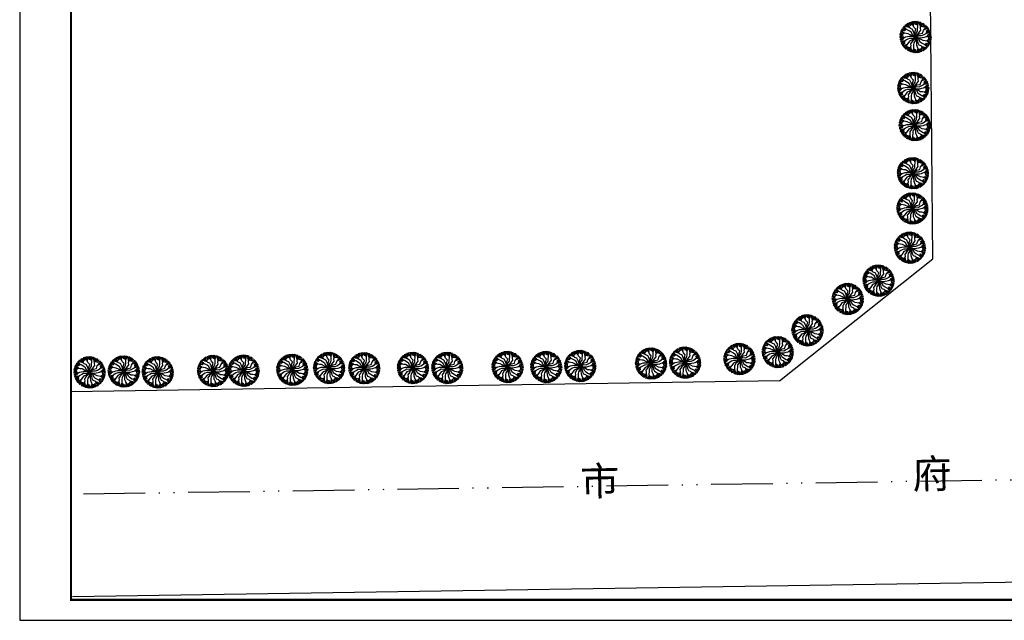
# Model space of a CAD drawing. Extents: x 499396 to 499732, y 3804753 to 3804872.
# Tile 1 of 41: x 499396 to 499492, y 3804753 to 3804812. Entities that reach past the tile are written whole.
import ezdxf

# ---------------------------------------------------------------- set-up
doc = ezdxf.new("R2010")
doc.units = 0
doc.linetypes.add('X7', pattern=[9.999, 6, -1.333, 0, -1.333, 0, -1.333])
doc.layers.get('0').update_dxf_attribs({"linetype": 'CONTINUOUS'})
for name, color, linetype in [('PUB_TITLE', 4, 'CONTINUOUS'), ('TK', 7, 'CONTINUOUS'), ('绿地', 84, 'CONTINUOUS'), ('道路1', 4, 'CONTINUOUS')]:
    doc.layers.add(name, color=color, linetype=linetype)
doc.styles.get("Standard").update_dxf_attribs({"font": 'rs.shx', "bigfont": 'hztxt.shx'})
doc.styles.add('宋体', font='txt')

# ---------------------------------------------------------------- blocks, each defined once
blk = doc.blocks.new('M_F7')
for points in [[(-288, 235), (-323, 282), (-348, 305), (-386, 331)], [(-298, 334), (-342, 329), (-369, 349)], [(-244, 316), (-279, 321), (-307, 340), (-340, 377)], [(-186, 291), (-253, 320), (-298, 364), (-321, 394)], [(-271, 338), (-263, 391), (-282, 422)], [(-221, 345), (-250, 397), (-256, 438)], [(-1, -1), (-47, 110), (-64, 171), (-106, 249), (-169, 274), (-212, 316), (-230, 376), (-227, 454)], [(-215, 327), (-158, 384), (-140, 428), (-134, 489)], [(-170, 372), (-190, 407), (-181, 474)], [(-86, 391), (-135, 393), (-165, 428), (-171, 478)], [(-151, 411), (-143, 436), (-135, 489)], [(-93, 449), (-114, 494)], [(-1, -1), (-22, 73), (-24, 159), (7, 251), (-54, 315), (-98, 418), (-84, 500)], [(-71, 356), (-44, 503)], [(-55, 442), (-69, 502)], [(49, 391), (-1, 403), (-13, 441), (-24, 503)], [(-1, -1), (13, 119), (57, 188), (65, 251), (67, 349), (-1, 503)], [(-1, -1), (50, 68), (102, 134), (163, 215), (153, 282), (168, 340), (211, 386), (280, 422)], [(-1, -1), (53, 55), (126, 99), (221, 118), (247, 203), (313, 293), (392, 322)], [(34, 424), (32, 478), (24, 503)], [(76, 405), (67, 447), (50, 503)], [(60, 366), (83, 420), (91, 453), (94, 498)], [(141, 424), (114, 459), (119, 493)], [(152, 368), (139, 401), (141, 434), (157, 482)], [(159, 305), (151, 378), (166, 438), (181, 473)], [(157, 402), (207, 422), (225, 454)], [(176, 348), (254, 328), (301, 334), (358, 359)], [(189, 363), (219, 413), (252, 440)], [(237, 332), (258, 367), (320, 393)], [(281, 335), (307, 341), (357, 360)], [(343, 304), (372, 345)], [(-1, -1), (-132, 15), (-201, 15), (-264, 8), (-323, -9), (-381, -25), (-442, -11), (-508, 30)], [(-408, 39), (-449, 39), (-502, 80)], [(-383, 121), (-409, 79), (-454, 72), (-500, 91)], [(-392, -23), (-413, 55), (-442, 93), (-492, 129)], [(-433, 75), (-451, 94), (-492, 128)], [(-437, 144), (-486, 149)], [(-1, -1), (-76, 18), (-151, 59), (-242, 105), (-301, 112), (-412, 124), (-476, 177)], [(-412, 174), (-471, 192)], [(-345, 116), (-459, 214)], [(-315, 238), (-351, 201), (-389, 210), (-449, 231)], [(-1, -1), (-98, 71), (-135, 144), (-186, 182), (-270, 233), (-437, 251)], [(-352, 242), (-399, 267), (-425, 273)], [(-313, 269), (-355, 282), (-412, 295)], [(-1, -1), (110, 48), (192, 43), (250, 68), (336, 115), (436, 251)], [(-1, -1), (138, -24), (206, -22), (275, -7), (321, 7), (379, 23), (441, 9), (506, -32)], [(273, 238), (414, 288)], [(344, 14), (403, 57), (463, 74), (501, 79)], [(347, 130), (405, 137), (438, 147), (479, 167)], [(363, 152), (349, 201), (376, 230), (424, 272)], [(356, 268), (401, 310)], [(385, 182), (431, 210), (448, 229)], [(389, 135), (421, 164), (461, 207)], [(390, 21), (411, -57), (440, -95), (490, -131)], [(395, 51), (417, 79), (447, 94), (496, 104)], [(409, 16), (468, 16), (507, 1)], [(427, 64), (469, 30), (506, 31)], [(438, 89), (455, 130), (487, 142)], [(-410, -18), (-470, -18), (-509, -3)], [(-429, -66), (-471, -32), (-508, -33)], [(-346, -16), (-405, -59), (-465, -76), (-502, -81)], [(-397, -53), (-419, -81), (-449, -96), (-498, -106)], [(-439, -91), (-457, -132), (-488, -144)], [(-349, -132), (-407, -139), (-440, -149), (-480, -168)], [(-390, -137), (-422, -166), (-463, -209)], [(-386, -184), (-432, -212), (-450, -231)], [(-1, -1), (-112, -49), (-194, -45), (-252, -70), (-338, -117), (-437, -253)], [(-365, -154), (-350, -203), (-377, -232), (-426, -273)], [(-274, -240), (-416, -290)], [(-357, -270), (-403, -312)], [(-1, -1), (-54, -57), (-127, -101), (-193, -129), (-248, -205), (-314, -295), (-393, -324)], [(-345, -306), (-373, -346)], [(-297, -271), (-274, -314), (-290, -357), (-330, -388)], [(-1, -1), (-86, -109), (-115, -148), (-164, -217), (-154, -284), (-170, -342), (-213, -388), (-281, -424)], [(-161, -307), (-152, -380), (-168, -440), (-183, -475)], [(-1, -1), (-14, -121), (-59, -190), (-67, -253), (-69, -351), (-1, -505)], [(-1, -1), (21, -75), (23, -161), (26, -253), (52, -317), (97, -419), (83, -502)], [(-1, -1), (74, -19), (149, -60), (228, -107), (300, -113), (410, -126), (475, -179)], [(-1, -1), (97, -73), (134, -146), (184, -184), (268, -235), (436, -253)], [(-1, -1), (63, -121), (75, -185), (105, -250), (167, -275), (210, -318), (229, -378), (226, -456)], [(185, -293), (251, -322), (296, -365), (319, -396)], [(287, -237), (322, -284), (347, -307), (384, -332)], [(312, -270), (353, -284), (411, -297)], [(314, -240), (349, -203), (387, -211), (448, -233)], [(343, -118), (457, -216)], [(350, -244), (398, -269), (423, -275)], [(381, -122), (407, -81), (453, -74), (499, -92)], [(407, -41), (448, -41), (501, -82)], [(410, -175), (469, -194)], [(431, -77), (449, -96), (491, -130)], [(435, -146), (485, -151)], [(-177, -350), (-256, -330), (-302, -336), (-359, -361)], [(-283, -337), (-308, -343), (-358, -362)], [(-239, -334), (-260, -369), (-322, -395)], [(-191, -364), (-221, -415), (-253, -442)], [(-159, -404), (-209, -424), (-227, -456)], [(-154, -370), (-141, -403), (-143, -436), (-158, -484)], [(-142, -426), (-115, -461), (-120, -495)], [(-61, -368), (-84, -422), (-92, -455), (-95, -500)], [(-78, -406), (-69, -449), (-51, -505)], [(-50, -392), (-1, -405), (11, -442), (23, -505)], [(-35, -426), (-34, -480), (-26, -505)], [(70, -358), (42, -505)], [(54, -444), (67, -504)], [(85, -392), (134, -394), (163, -430), (170, -479)], [(91, -451), (112, -496)], [(213, -329), (157, -386), (139, -430), (132, -491)], [(149, -413), (142, -438), (133, -491)], [(169, -374), (189, -409), (179, -476)], [(219, -347), (248, -398), (255, -440)], [(242, -318), (277, -323), (305, -341), (339, -379)], [(269, -339), (261, -393), (280, -424)], [(296, -336), (340, -330), (367, -351)]]:
    blk.add_lwpolyline(points)
at = {"width": 0.8, "flags": 9}
for tag in ['YSIZE', 'XSIZE']:
    blk.add_attdef(tag, (3, -3), '', height=0.2, dxfattribs=at)
blk = doc.blocks.new('wrtgtg')
at = {"layer": 'PUB_TITLE'}
blk.add_lwpolyline([(-75296, -5841), (8804, -5841), (8804, 53559), (-75296, 53559)], close=True, dxfattribs=at)
at = {"layer": 'PUB_TITLE', "const_width": 100}
blk.add_lwpolyline([(-72796, -4841), (7804, -4841), (7804, 52559), (-72796, 52559)], close=True, dxfattribs=at)

msp = doc.modelspace()

# ---------------------------------------------------------------- linework, layer by layer
at = {"layer": '道路1', "linetype": 'Continuous'}
for p, q in [((499484.758, 3804788.432), (499484.47, 3804820.569)), ((499469.781, 3804776.536), (499400.72, 3804775.474)), ((499550.874, 3804757.76), (499400.874, 3804755.454))]:
    msp.add_line(p, q, dxfattribs=at)
at = {"layer": '道路1', "color": 1, "linetype": 'X7'}
msp.add_line((499550.72, 3804767.759), (499400.72, 3804765.453), dxfattribs=at)
at = {"layer": '道路1', "linetype": 'Continuous', "flags": 128}
msp.add_lwpolyline([(499469.781, 3804776.536), (499484.758, 3804788.432)], dxfattribs=at)

# ---------------------------------------------------------------- block references
at = {"xscale": 0.002, "yscale": 0.002, "zscale": 0.002}
msp.add_blockref('wrtgtg', (499546.311, 3804764.859), dxfattribs=at)
at = {"layer": '绿地', "xscale": 0.003048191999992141, "yscale": 0.003048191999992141, "zscale": 0.003048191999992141}
for p in [(499483.067, 3804810.079), (499482.841, 3804805.098), (499482.986, 3804801.477), (499482.805, 3804796.791), (499482.756, 3804793.354), (499482.514, 3804789.53), (499479.457, 3804786.314), (499476.454, 3804784.523), (499472.53, 3804781.473), (499465.893, 3804778.665), (499469.623, 3804779.343), (499414.572, 3804777.495), (499417.551, 3804777.525), (499422.294, 3804777.616), (499425.882, 3804777.799), (499429.318, 3804777.768), (499434.061, 3804777.799), (499437.406, 3804777.799), (499443.286, 3804777.891), (499447.056, 3804777.891), (499450.37, 3804777.982), (499457.278, 3804778.226), (499460.592, 3804778.317), (499402.533, 3804777.374), (499405.875, 3804777.454), (499409.177, 3804777.374)]:
    msp.add_blockref('M_F7', p, dxfattribs=at)

# ---------------------------------------------------------------- texts
at = {"layer": 'TK', "linetype": 'Continuous', "style": '宋体'}
msp.add_text('市               府              路', height=2.8, rotation=1.24518, dxfattribs=at).set_placement((499450.4, 3804765.316))

doc.saveas('drawing.dxf')
